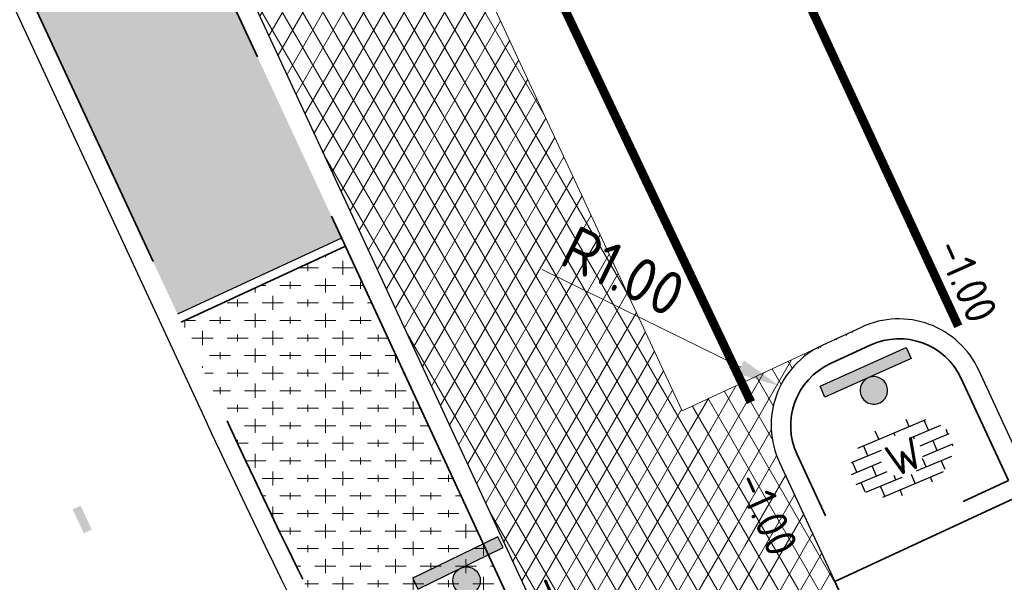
# Model space of a CAD drawing. Header units: metres. Extents: x -1 to 222837, y -2 to 853657.
# Tile 178 of 256: x 111155.84 to 111167.05, y 426715.02 to 426721.43. Entities that reach past the tile are written whole.
import ezdxf

# ---------------------------------------------------------------- set-up
doc = ezdxf.new("R2010")
doc.units = ezdxf.units.M
doc.header["$XCLIPFRAME"] = 0
for name, pattern in [('1-1', [20, 10, -10]), ('VH-AMSTELBAND', [30, 16, -4, 0, -2, 2, -2, 0, -4]), ('VH-OPSLUITBAND_100X200', [16, 8, -2, 4, -2]), ('VH-TROTTOIRBAND_130-150', [15, 5, -2, 2, -2, 2, -2]), ('XX-HIDDEN', [4, 2, -2])]:
    doc.linetypes.add(name, pattern=pattern)
for name, color, linetype, lineweight in [('A-TXT-T25', 7, 'Continuous', 25), ('B-ALG_BEstaand asfalt', 8, 'Continuous', 5), ('CRETE BETON', 8, 'Continuous', 5), ('N-WE-GR-BOS-A', 42, 'Continuous', 18), ('N-WE-VH-KANTOPSLUITING_OPSLUITBAND_100X200-G VOETPAD', 150, 'VH-OPSLUITBAND_100X200', 35), ('N-WE-VH-KANTOPSLUITING_RWSBAND-G', 210, 'VH-TROTTOIRBAND_130-150', 35), ('N-WE-VH-KANTOPSLUITING_VOORKANT RIJWIELPADBAND', 7, 'Continuous', 25), ('N-WE-VH-KANTOPSLUITING_VOORKANT RWS-BAND', 7, 'Continuous', 25), ('N-WE-VH-MATERIAALGRENS-G', 7, 'XX-HIDDEN', 35), ('N-WE-VH-Trottoirband 150x170', 60, 'VH-AMSTELBAND', 35), ('N-WE-VH-VERHARDING_ASFALT-A', 252, 'Continuous', 18), ('N-WE-VH-VERHARDING_ASFALT-G', 7, 'Continuous', 35), ('N-WE-VH-VERHARDING_BETONSTRAATSTEEN-S', 7, 'Continuous', 25), ('N-WE-VW-MARKERING_LANGS-G', 7, 'Continuous', 35), ('SLD-n-wm_wegmarkering', 7, 'Continuous', 25), ('X-XX-AL-HOOGTELABEL-T25', 7, 'Continuous', 25)]:
    doc.layers.add(name, color=color, linetype=linetype, lineweight=lineweight)
for name, color, linetype in [('BORD-ZWART', 7, 'Continuous'), ('Verkeersbord', 7, 'Continuous'), ('X-REF', 7, 'Continuous')]:
    doc.layers.add(name, color=color, linetype=linetype)
doc.styles.add('NLCS-ISO-ANNOTATIEF-T25', font='NLCS-ISO.ttf', dxfattribs={"height": 2.5})
doc.styles.add('NLCS-ISO-M1000-T25', font='NLCS-ISO.ttf')
doc.dimstyles.new('NLCS-ANNOTATIEF-T25-PIJL', dxfattribs={"dimtxt": 2.5, "dimasz": 2.5, "dimexe": 2, "dimexo": 2, "dimgap": 0.7, "dimtad": 1, "dimzin": 0, "dimdsep": 46, "dimtxsty": 'NLCS-ISO-ANNOTATIEF-T25', "dimcen": 0, "dimdle": 2, "dimclrd": 256, "dimclre": 256, "dimclrt": 256, "dimadec": 5, "dimazin": 0, "dimtfac": 1, "dimtofl": 0, "dimtmove": 1, "dimatfit": 0, "dimfxl": 2, "dimfxlon": 1, "dimtfillclr": 254, "dimtolj": 1, "dimtzin": 0, "dimlwd": 18, "dimlwe": 18, "dimarcsym": 0})
picture_1 = doc.add_image_def('image1.ecw', size_in_pixel=(400001, 250001))
picture_2 = doc.add_image_def('image2.ecw', size_in_pixel=(120000, 80000))
pattern_1 = [(59.99999999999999, (107770.7087578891, 433861.1106310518), (-0.1732050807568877, 0.1), []), (120, (107770.7087578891, 433861.1106310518), (-0.1732050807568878, -0.09999999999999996), [])]

# ---------------------------------------------------------------- blocks, each defined once
blk = doc.blocks.new('30')
at = {"layer": 'SLD-n-wm_wegmarkering'}
blk.add_solid([(-0.15, -0.05), (-0.15, 0.05), (0.15, -0.05), (0.15, 0.05)], dxfattribs=at)
blk = doc.blocks.new('*U338')
at = {"layer": 'SLD-n-wm_wegmarkering'}
blk.add_blockref('30', (0.1499999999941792, 0), dxfattribs=at)
blk = doc.blocks.new('*U339')
at = {"layer": 'SLD-n-wm_wegmarkering', "color": 0, "linetype": 'ByBlock', "lineweight": -2, "transparency": 16777216, "rotation": 295.0599503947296}
blk.add_blockref('*U338', (111156.4874009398, 426715.8678529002), dxfattribs=at)
blk = doc.blocks.new('wiu295a')
at = {"layer": 'BORD-ZWART'}
for points in [[(0.02287663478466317, 0), (1.734723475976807e-18, 0), (0, -0.1796360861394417), (0.02287663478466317, -0.1796360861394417)], [(0.02287663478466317, -0.08981804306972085, 1), (0.07516607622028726, -0.08981804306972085, 1)]]:
    blk.add_hatch(color=256, dxfattribs=at).paths.add_polyline_path(points)
blk.add_lwpolyline([(0.02287663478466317, 0), (0, 0), (0, -0.1796360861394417), (0.02287663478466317, -0.1796360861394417)], close=True, dxfattribs=at)
blk.add_circle((0.04902135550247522, -0.08981804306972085), 0.02614472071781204, dxfattribs=at)
blk = doc.blocks.new('nieuw verkeersbord')
at = {"layer": 'BORD-ZWART'}
h = blk.add_hatch(color=256, dxfattribs=at)
edge = h.paths.add_edge_path(flags=16)
edge.add_ellipse((0, 0), major_axis=(0.1109226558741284, 0.1109226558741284), ratio=1, start_angle=0, end_angle=360, ccw=False)
edge = h.paths.add_edge_path()
edge.add_line((-0.3151499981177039, -0.4644461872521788), (0.5151823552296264, 0.222748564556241))
blk.add_hatch(color=256, dxfattribs=at).paths.add_polyline_path([(0.6026965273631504, 0.1170058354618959), (-0.22763582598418, -0.5701889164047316), (-0.3151499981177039, -0.4644461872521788), (0.5151823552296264, 0.222748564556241)])
blk.add_lwpolyline([(0.6026965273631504, 0.1170058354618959), (-0.22763582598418, -0.5701889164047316), (-0.3151499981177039, -0.4644461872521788), (0.5151823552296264, 0.222748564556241)], close=True, dxfattribs=at)
at = {"layer": 'BORD-ZWART', "extrusion": (0, 0, -1)}
blk.add_ellipse((0, 0), major_axis=(0.1109226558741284, 0.1109226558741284), ratio=0.9999999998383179, start_param=-1.47675163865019, end_param=4.806433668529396, dxfattribs=at)
blk = doc.blocks.new('*D1831')
at = {"layer": 'A-TXT-T25', "linetype": 'Continuous', "lineweight": 18, "transparency": 16777216}
blk.add_line((111161.7878601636, 426718.5816800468), (111164.0507314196, 426717.4695939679), dxfattribs=at)
at = {"layer": 'A-TXT-T25', "transparency": 16777216}
blk.add_solid([(111164.0874867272, 426717.5443836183), (111164.013976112, 426717.3948043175), (111164.4994693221, 426717.2490621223)], dxfattribs=at)
at = {"layer": 'Defpoints', "color": 0, "transparency": 16777216}
for p in [(111164.4994693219, 426717.2490621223, 6.402370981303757), (111165.3969880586, 426716.8079773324, 6.402370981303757)]:
    blk.add_point(p, dxfattribs=at)
at = {"layer": 'A-TXT-T25', "transparency": 16777216, "insert": (111162.7137546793, 426718.5612021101), "char_height": 0.5, "attachment_point": 5, "rotation": 333.8282314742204, "style": 'NLCS-ISO-ANNOTATIEF-T25'}
blk.add_mtext('\\A1;R1.00', dxfattribs=at)
blk = doc.blocks.new('BSS wit')
h = blk.add_hatch()
h.set_pattern_fill('AR-BRSTD', color=256, scale=0.009233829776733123, angle=0.1624674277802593, style=0)
h.set_pattern_definition([(0.1624674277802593, (-601.5461458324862, -259.7712112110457), (-0.001773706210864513, 0.62551373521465), []), (90.16246742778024, (-601.5461458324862, -259.7712112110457), (-0.9399270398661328, 0.6228535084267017), [0.6255162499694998, -0.6255162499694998])])
edge = h.paths.add_edge_path()
edge.add_ellipse((-0.03022775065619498, -0.03658207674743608), major_axis=(3.037469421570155, 0.008613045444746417), ratio=0.6810508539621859, start_angle=0, end_angle=360)
edge = h.paths.add_edge_path(flags=16)
edge.add_arc((-0.003769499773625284, 0.07259626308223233), 1.199928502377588, 270.0000000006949, 360)
edge.add_arc((-0.003769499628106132, 0.07259626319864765), 1.199928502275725, 359.9999999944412, 450.0000000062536)
edge.add_arc((-0.003769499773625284, 0.07259626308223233), 1.199928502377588, 89.99999999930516, 180)
edge.add_arc((-0.003769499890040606, 0.072596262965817), 1.199928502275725, 179.9999999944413, 270.0000000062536)
at = {"layer": 'X-XX-AL-HOOGTELABEL-T25', "insert": (-0.8619988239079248, 0.8792535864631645), "char_height": 1.799999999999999, "attachment_point": 1, "style": 'NLCS-ISO-M1000-T25'}
blk.add_mtext_dynamic_manual_height_columns('\\pt3.6;W', width=14.67812013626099, gutter_width=12.5, heights=[0], dxfattribs=at)

msp = doc.modelspace()

# ---------------------------------------------------------------- hatches: boundary and pattern name
at = {"layer": 'CRETE BETON', "transparency": 33554559}
h = msp.add_hatch(color=256, dxfattribs=at)
edge = h.paths.add_edge_path()
edge.add_line((111159.5055295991, 426718.937641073), (111156.5607055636, 426725.2880750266))
edge.add_line((111156.5607055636, 426725.2880750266), (111154.9458809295, 426724.5392483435))
edge.add_arc((111155.0486324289, 426724.2907418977), 0.2689113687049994, 112.4639295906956, 207.2922782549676)
edge.add_line((111154.8096565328, 426724.1674380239), (111157.636687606, 426718.0710214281))
edge.add_line((111157.636687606, 426718.0710214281), (111159.5055295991, 426718.937641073))
at = {"layer": 'N-WE-GR-BOS-A', "transparency": 33554559}
h = msp.add_hatch(dxfattribs=at)
h.set_pattern_fill('AGR-BOSPLANTSOEN', color=102, scale=0.2, style=0, pattern_type=2)
h.set_pattern_definition([(0, (0, 0), (0.2, 0.2), [0.24, -0.16]), (90, (0.12, -0.08000000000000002), (-0.8, 4.898587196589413e-17), [0.16, -0.24]), (90, (0.3200000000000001, 0.12), (-0.8, 4.898587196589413e-17), [0.16, -0.24]), (90, (0.52, -0.04000000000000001), (-0.8, 4.898587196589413e-17), [0.08000000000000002, -0.3200000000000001]), (90, (0.7200000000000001, 0.16), (-0.8, 4.898587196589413e-17), [0.08000000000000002, -0.3200000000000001])])
h.paths.add_polyline_path([(111159.5475985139, 426718.8469205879), (111157.6787565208, 426717.980300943), (111158.1382739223, 426716.9893640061, 0.01110028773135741), (111160.0905912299, 426713.0129844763), (111161.8702259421, 426713.8382369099)])
at = {"layer": 'N-WE-VH-VERHARDING_ASFALT-A', "transparency": 33554559}
h = msp.add_hatch(dxfattribs=at)
h.set_pattern_fill('AVH-ASFALT', color=256, style=0, pattern_type=2)
h.set_pattern_definition(pattern_1)
h.paths.add_polyline_path([(111161.201, 426721.662), (111158.746, 426727.027), (111157.1860792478, 426730.3354596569), (111155.8425157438, 426733.1405465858), (111155.1235335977, 426732.8336788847), (111153.6047562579, 426732.1854517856), (111153.722914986, 426731.9306456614), (111156.6979047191, 426725.5942001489), (111156.6677390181, 426725.5802117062), (111164.7012499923, 426708.256161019), (111177.8514524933, 426685.6608514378), (111177.891495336, 426685.6727159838), (111178.3249656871, 426685.8773667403), (111177.5877337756, 426687.4649999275), (111175.4491947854, 426690.9007622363), (111165.046, 426713.386), (111163.565, 426716.58)])
h = msp.add_hatch(dxfattribs=at)
h.set_pattern_fill('AVH-ASFALT', color=256, style=0, pattern_type=2)
h.set_pattern_definition(pattern_1)
edge = h.paths.add_edge_path()
edge.add_line((111167.9235741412, 426709.1629359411), (111167.4665861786, 426709.9558575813))
edge.add_line((111167.4665861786, 426709.9558575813), (111164.4908440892, 426716.3848948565))
edge.add_arc((111165.3969880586, 426716.8079773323), 1.000047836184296, 125.24701792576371, 205.0280709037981, ccw=False)
edge.add_line((111164.8198577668, 426717.6246879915), (111165.5500922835, 426717.972149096))
edge.add_arc((111165.8505545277, 426717.0183052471), 1.000047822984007, 107.4845055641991, 114.878103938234)
edge.add_line((111165.4298452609, 426717.9255534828), (111165.2030620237, 426717.8203895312))
edge.add_line((111165.2030620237, 426717.8203895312), (111163.3820457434, 426716.9733052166))
edge.add_line((111163.3820457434, 426716.9733052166), (111163.565, 426716.58))
edge.add_line((111163.565, 426716.58), (111165.046, 426713.386))
edge.add_line((111165.046, 426713.386), (111167.1627407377, 426708.8109228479))
edge.add_line((111167.1627407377, 426708.8109228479), (111167.9235741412, 426709.1629359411))
h.paths.add_polyline_path([(111168.7528954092, 426709.547628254), (111167.9235741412, 426709.1629359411), (111168.9092676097, 426709.6189845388)])

# ---------------------------------------------------------------- linework, layer by layer
at = {"flags": 128}
msp.add_lwpolyline([(111159.5055295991, 426718.937641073), (111157.636687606, 426718.0710214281)], dxfattribs=at)
at = {"layer": 'B-ALG_BEstaand asfalt', "flags": 128}
for points in [[(111144.2901335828, 426754.1324912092), (111144.7624149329, 426754.2966567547), (111146.4327835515, 426749.4912394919), (111146.738, 426748.836), (111148.839, 426744.296), (111151.188, 426739.332), (111152.027, 426737.529), (111152.0748523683, 426737.4025276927), (111152.1221859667, 426737.2758603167), (111152.169, 426737.149), (111152.2127997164, 426737.0288349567), (111152.2561332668, 426736.9085010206), (111152.299, 426736.788), (111154.1913272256, 426732.4358052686), (111155.8425157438, 426733.1405465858), (111155.963, 426732.8890000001), (111157.1860792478, 426730.3354596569), (111158.746, 426727.027), (111161.201, 426721.662), (111163.3840261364, 426716.9690478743)], [(111163.3840261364, 426716.9690478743), (111164.976260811, 426717.7152172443)]]:
    msp.add_lwpolyline(points, dxfattribs=at)
at = {"layer": 'N-WE-VH-KANTOPSLUITING_OPSLUITBAND_100X200-G VOETPAD', "flags": 128}
msp.add_lwpolyline([(111159.5475985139, 426718.8469205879), (111157.6787565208, 426717.980300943)], dxfattribs=at)
at = {"layer": 'N-WE-VH-KANTOPSLUITING_RWSBAND-G', "flags": 128}
msp.add_lwpolyline([(111161.491605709, 426714.6547212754), (111156.5607055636, 426725.2880750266), (111154.9458809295, 426724.5392483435, 0.4142135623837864), (111154.8096565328, 426724.167438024), (111158.1382739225, 426716.9893640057, 0.00884536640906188), (111159.6797609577, 426713.813623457, 0.00884536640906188)], format="xyb", dxfattribs=at)
msp.add_lwpolyline([(111167.0998238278, 426716.1784372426), (111166.5613417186, 426717.3396594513, 0.4142135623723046), (111165.5255843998, 426717.7191416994), (111165.0719819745, 426717.5087971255, 0.4142135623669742), (111164.6924997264, 426716.4730398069), (111165.2309818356, 426715.3118175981)], format="xyb", close=True, dxfattribs=at)
at = {"layer": 'N-WE-VH-KANTOPSLUITING_VOORKANT RIJWIELPADBAND', "flags": 128}
msp.add_lwpolyline([(111154.7634718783, 426715.4244003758, 0.03253540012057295), (111161.2055138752, 426703.6113475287), (111170.7283634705, 426688.5663220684, -0.03253540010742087)], format="xyb", dxfattribs=at)
at = {"layer": 'N-WE-VH-KANTOPSLUITING_VOORKANT RWS-BAND', "flags": 128}
for points in [[(111196.7125727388, 426645.1672332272), (111189.0667680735, 426661.6552056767), (111183.9568113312, 426672.674690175), (111178.1678184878, 426685.1584977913), (111164.7012499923, 426708.256161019), (111156.6677390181, 426725.5802117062), (111154.853329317, 426724.7388334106, 0.4142135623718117), (111154.6100714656, 426724.0748864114), (111157.9386888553, 426716.8968123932, 0.03253540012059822), (111164.1628840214, 426705.4832347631), (111173.6857336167, 426690.4382093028, -0.03253540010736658), (111179.9099287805, 426679.0246316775), (111187.6993506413, 426662.2269526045, -0.1044530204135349), (111189.5520487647, 426654.1711980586), (111189.7816637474, 426641.3466187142, 0.1044530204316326), (111190.7080128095, 426637.3187414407), (111190.914792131, 426636.8728273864)], [(111167.3887909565, 426716.0782388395), (111166.7609267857, 426717.4322110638, 0.4164020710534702), (111165.4298632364, 426717.9255618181), (111164.9762608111, 426717.7152172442, 0.4164020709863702), (111164.4929146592, 426716.3804881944), (111165.12077883, 426715.0265159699)]]:
    msp.add_lwpolyline(points, format="xyb", dxfattribs=at)
at = {"layer": 'N-WE-VH-MATERIAALGRENS-G', "flags": 128}
msp.add_lwpolyline([(111165.12077883, 426715.0265159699), (111166.8067049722, 426711.3908615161)], dxfattribs=at)
at = {"layer": 'N-WE-VH-Trottoirband 150x170', "ltscale": 0.6, "flags": 128}
msp.add_lwpolyline([(110952.2983024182, 426782.1853356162), (110954.3152285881, 426786.4653371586, -0.1242579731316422), (110965.3068178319, 426799.8475778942, -0.1381633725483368), (110990.8637571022, 426809.5061434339, -0.02253602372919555), (110995.3989693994, 426809.6952735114, -0.06514721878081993), (111009.8320198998, 426807.3033509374, 0.0973574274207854), (111023.3123631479, 426805.9475355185), (111026.3311214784, 426806.2317203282, -0.007040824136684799), (111027.6331157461, 426806.335816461, -0.04233344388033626), (111030.7393469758, 426806.2770513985), (111036.5428961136, 426805.6740390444), (111082.3604472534, 426800.9134091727, -0.03129432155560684), (111090.8556711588, 426799.4892242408, -0.05497839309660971), (111103.7563609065, 426794.9473150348), (111105.1324295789, 426794.2666156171, -0.08736208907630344), (111109.7097857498, 426790.9025216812), (111110.6635158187, 426789.9045226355, 0.03608588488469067), (111114.2557697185, 426786.651146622), (111115.2549470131, 426785.8695859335), (111116.9530467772, 426784.5413280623), (111120.8521016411, 426781.4405044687, 0.01324196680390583), (111121.42831768, 426781.0066348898), (111121.8288911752, 426780.7213189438, -0.09349773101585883), (111131.1739340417, 426770.9954199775, -0.03620883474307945), (111135.5518849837, 426763.1056767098), (111137.69584344, 426758.4822878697, -0.02492232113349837), (111139.0549220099, 426755.1223017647), (111146.7830468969, 426732.8895656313, 0.01201213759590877), (111147.51843777, 426730.9272617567), (111147.8875025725, 426730.0101259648, 0.01290631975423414), (111148.1666965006, 426729.364923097), (111149.6432349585, 426726.1808117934), (111150.1901455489, 426725.0014095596), (111151.6131888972, 426721.9326547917), (111153.1865663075, 426718.5397086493), (111154.6546072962, 426715.3739176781, 0.008518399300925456), (111156.1941759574, 426712.1968427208)], format="xyb", dxfattribs=at)
at = {"layer": 'N-WE-VH-VERHARDING_ASFALT-G'}
msp.add_line((111165.12077883, 426715.0265159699), (111167.3887909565, 426716.0782388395), dxfattribs=at)
at = {"layer": 'N-WE-VW-MARKERING_LANGS-G', "linetype": '1-1', "ltscale": 0.5, "const_width": 0.09999999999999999, "flags": 128}
for points in [[(111166.5286858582, 426717.9341253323), (111155.8315129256, 426741.0501750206)], [(111164.1662104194, 426717.0703992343), (111158.1808028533, 426729.7099620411), (111153.5424813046, 426740.0256841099)]]:
    msp.add_lwpolyline(points, dxfattribs=at)

# ---------------------------------------------------------------- block references
at = {"layer": 'N-WE-VH-VERHARDING_BETONSTRAATSTEEN-S', "color": 1, "xscale": 0.2, "yscale": 0.2, "zscale": 0.2, "rotation": 22.69985026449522}
msp.add_blockref('BSS wit', (111165.8900474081, 426716.4428604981), dxfattribs=at)
at = {"layer": 'SLD-n-wm_wegmarkering'}
msp.add_blockref('*U339', (0, 0), dxfattribs=at)
at = {"layer": 'Verkeersbord', "rotation": 164.634579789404}
msp.add_blockref('nieuw verkeersbord', (111165.5656274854, 426717.2037120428), dxfattribs=at)
at = {"layer": 'Verkeersbord', "xscale": 5.999999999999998, "yscale": 5.999999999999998, "zscale": 0.8724086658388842, "rotation": 295.9995744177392}
msp.add_blockref('wiu295a', (111161.283230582, 426715.536098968), dxfattribs=at)

# ---------------------------------------------------------------- texts
at = {"layer": 'X-XX-AL-HOOGTELABEL-T25', "char_height": 0.3599999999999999, "attachment_point": 1, "rotation": 294.05192417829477, "style": 'NLCS-ISO-M1000-T25'}
for s, insert in [('\\pt0.72;-1.00', (111166.5906422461, 426718.9755581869)), ('\\pt0.72;-1.00', (111164.3172731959, 426716.3198271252)), ('\\pt0.72;-1.08', (111162.0085734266, 426715.1580007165))]:
    msp.add_mtext_dynamic_manual_height_columns(s, width=2.935624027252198, gutter_width=2.5, heights=[0], dxfattribs=dict(at, insert=insert))

# ---------------------------------------------------------------- dimensions: what is measured, and where the dimension line sits
at = {"layer": 'A-TXT-T25'}
dim = msp.add_radius_dim(center=(111165.3969880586, 426716.8079773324, -0.1), mpoint=(111164.4994693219, 426717.2490621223, -0.1), dimstyle='NLCS-ANNOTATIEF-T25-PIJL', dxfattribs=at)
dim.commit()
dim.dimension.update_dxf_attribs({"geometry": '*D1831', "text_midpoint": (111162.5417398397, 426718.2111865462, -6.502370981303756), "dimtype": 164})

# ---------------------------------------------------------------- pictures from other files: only their frames are drawn
at = {"layer": 'X-REF'}
image = msp.add_image(picture_1, insert=(100000.0001220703, 424999.9000854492), size_in_units=(39999.999999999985, 25000.03749990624), dxfattribs=at)
image.set_boundary_path([(93497.82547057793, 208977.5368132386), (156894.5072804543, 250000.5)])
image = msp.add_image(picture_2, insert=(109499.5231476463, 424999.9595134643), size_in_units=(6001.861758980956, 4001.241172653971), dxfattribs=at)
image.dxf.flags = 7

doc.saveas('drawing.dxf')
